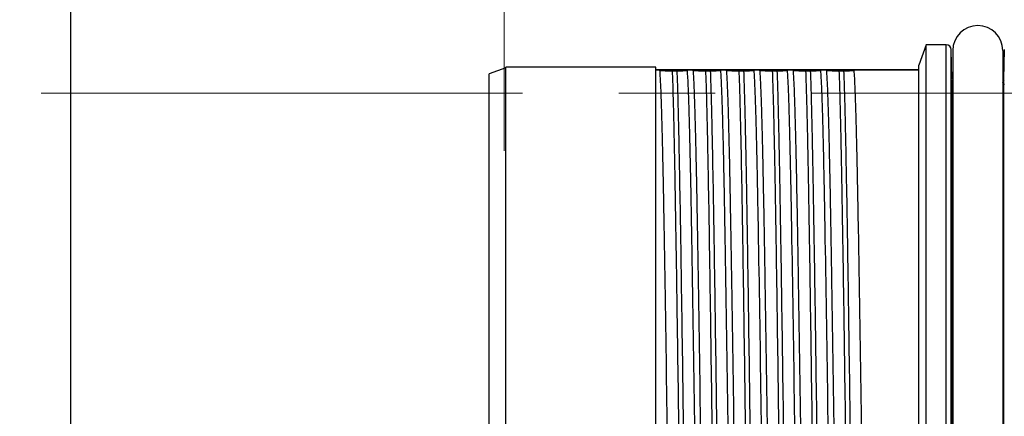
# Model space of a CAD drawing. Header units: millimetres. Extents: x 0 to 1071, y 0 to 742.
# Tile 16 of 130: x 456 to 485, y 212 to 224. Entities that reach past the tile are written whole.
import ezdxf

# ---------------------------------------------------------------- set-up
doc = ezdxf.new("R2010")
doc.units = ezdxf.units.MM
doc.header["$LTSCALE"] = 0.454724
doc.linetypes.add('CENTER', pattern=[50.8, 31.75, -6.35, 6.35, -6.35])
for name, color, linetype in [('NoLayerName_001', 7, 'Continuous'), ('NoLayerName_003', 7, 'Continuous'), ('NoLayerName_007', 7, 'Continuous')]:
    doc.layers.add(name, color=color, linetype=linetype)

# ---------------------------------------------------------------- blocks, each defined once
blk = doc.blocks.new('DIM_0002')
at = {"color": 3, "linetype": 'Continuous', "lineweight": 13}
blk.add_arc((59.306, 51.361), 59.306, 300, 210, dxfattribs=at)

msp = doc.modelspace()

# ---------------------------------------------------------------- linework, layer by layer
at = {"layer": 'NoLayerName_001', "color": 7, "linetype": 'Continuous', "lineweight": 25}
msp.add_line((457.461134, 257.936072), (457.461134, 184.856213), dxfattribs=at)
at = {"layer": 'NoLayerName_001', "color": 60, "linetype": 'Continuous', "lineweight": 25}
for p, q in [((483.111134, 222.847446), (482.890022, 222.239946)), ((483.71501, 222.847446), (483.111134, 222.847446)), ((483.71501, 199.947446), (483.71501, 222.847446)), ((483.88817, 221.814957), (483.864959, 222.701372)), ((483.864959, 200.093519), (483.864959, 222.701372)), ((483.911134, 222.672446), (483.911134, 200.122446)), ((485.411134, 222.672446), (485.411134, 200.122446)), ((485.457309, 222.701372), (485.434097, 221.814957)), ((470.511134, 222.157446), (470.011134, 221.975461)), ((475.011134, 222.172446), (470.511134, 222.172446)), ((475.011134, 200.622446), (475.011134, 222.172446)), ((482.890022, 222.097446), (475.011134, 222.097446)), ((475.121826, 222.08132), (475.011134, 222.08132)), ((475.499726, 222.06125), (475.640614, 222.06125)), ((476.121826, 222.08132), (475.954957, 222.08132)), ((476.499726, 222.06125), (476.640614, 222.06125)), ((477.121826, 222.08132), (476.954957, 222.08132)), ((477.499726, 222.06125), (477.640614, 222.06125)), ((478.121826, 222.08132), (477.954957, 222.08132)), ((478.499726, 222.06125), (478.640614, 222.06125)), ((479.121826, 222.08132), (478.954957, 222.08132)), ((479.499726, 222.06125), (479.640614, 222.06125)), ((480.121826, 222.08132), (479.954957, 222.08132)), ((480.499726, 222.06125), (480.640614, 222.06125)), ((482.890022, 222.08132), (480.954957, 222.08132)), ((482.890022, 200.555033), (482.890022, 222.239858)), ((483.886507, 221.793551), (483.883742, 221.79359)), ((483.888731, 221.793519), (483.886507, 221.793551)), ((485.438526, 221.79359), (485.433536, 221.793519)), ((483.881531, 221.672506), (483.881531, 201.122385)), ((485.440737, 201.122385), (485.440737, 221.672506))]:
    msp.add_line(p, q, dxfattribs=at)
at = {"layer": 'NoLayerName_001', "color": 4, "linetype": 'CENTER', "lineweight": 13}
msp.add_line((540.315556, 221.397446), (447.461134, 221.397446), dxfattribs=at)
at = {"layer": 'NoLayerName_001', "color": 60, "linetype": 'Continuous', "lineweight": 25}
for centre, radius, start, end in [((484.661134, 222.672446), 0.75, 0, 180), ((483.71501, 222.697446), 0.15, 1.4999788, 90), ((484.038679, 221.797446), 0.15, 181.5, 211.3022605), ((485.283588, 221.797446), 0.15, 328.6977395, 358.5)]:
    msp.add_arc(centre, radius, start, end, dxfattribs=at)
for points, knots in [([(475.121826, 222.08132), (475.127109, 222.002335), (475.138881, 221.844438), (475.149314, 221.607167), (475.159113, 221.369891), (475.16739, 221.132549), (475.177272, 220.816055), (475.188306, 220.4204), (475.200191, 219.945583), (475.212835, 219.391601), (475.229289, 218.600163), (475.252912, 217.333807), (475.326438, 212.901406), (475.381723, 208.468712), (475.455288, 204.432174), (475.472862, 203.561582), (475.486968, 202.928451), (475.498825, 202.453633), (475.507422, 202.137104), (475.514304, 201.899719), (475.52187, 201.662359), (475.530143, 201.425021), (475.539972, 201.187743), (475.549964, 200.950441), (475.561974, 200.792551), (475.56731, 200.713572)], [0, 0, 0, 0, 0.237481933, 0.47496385, 0.712443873, 0.94992808, 1.187415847, 1.662386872, 2.137350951, 2.612314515, 3.324762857, 4.512177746, 6.412038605, 16.623790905, 17.811203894, 18.523652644, 19.236099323, 19.711064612, 19.94855002, 20.186035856, 20.42351776, 20.660993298, 20.898473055, 21.135979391, 21.373458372, 21.373458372, 21.373458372, 21.373458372]), ([(475.121826, 222.08132), (475.128114, 222.080828), (475.140689, 222.079821), (475.159561, 222.078449), (475.178439, 222.07715), (475.197323, 222.075929), (475.216211, 222.074773), (475.235102, 222.073674), (475.260295, 222.072273), (475.29179, 222.070615), (475.329589, 222.068724), (475.367392, 222.066927), (475.405198, 222.065217), (475.449308, 222.063298), (475.48082, 222.06203), (475.499726, 222.06125)], [0, 0, 0, 0, 0.0189222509, 0.0378444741, 0.0567669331, 0.0756897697, 0.0946130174, 0.1135366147, 0.1324604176, 0.1703077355, 0.2081538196, 0.2459989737, 0.2838435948, 0.3216880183, 0.3784548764, 0.3784548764, 0.3784548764, 0.3784548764]), ([(475.499726, 222.06125), (475.503581, 221.951927), (475.51172, 221.733294), (475.52136, 221.405258), (475.533297, 220.967855), (475.546362, 220.421053), (475.562697, 219.655488), (475.583476, 218.561772), (475.614847, 216.702384), (475.679588, 212.327211), (475.734194, 208.061291), (475.794121, 204.451876), (475.812301, 203.467522), (475.827874, 202.701942), (475.840231, 202.155122), (475.85097, 201.717684), (475.85981, 201.389626), (475.869599, 201.061594), (475.877772, 200.842963), (475.881653, 200.733641)], [0, 0, 0, 0, 0.328173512, 0.656349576, 0.984525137, 1.640872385, 2.297219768, 3.281741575, 4.922609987, 7.876174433, 16.40869174, 17.721388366, 18.705907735, 19.362253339, 20.018603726, 20.346782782, 20.674961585, 21.003136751, 21.3313094, 21.3313094, 21.3313094, 21.3313094]), ([(475.640614, 222.06125), (475.651103, 222.061738), (475.672081, 222.062699), (475.703544, 222.064236), (475.735003, 222.065843), (475.766458, 222.067537), (475.79791, 222.069323), (475.824117, 222.070897), (475.845081, 222.072211), (475.860801, 222.073241), (475.876517, 222.074332), (475.892226, 222.075501), (475.907927, 222.076763), (475.923618, 222.078142), (475.939298, 222.079631), (475.949736, 222.080769), (475.954957, 222.08132)], [0, 0, 0, 0, 0.0315004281, 0.0630000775, 0.0944997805, 0.1260004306, 0.1575029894, 0.189008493, 0.2047625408, 0.2205167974, 0.2362705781, 0.2520233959, 0.2677750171, 0.283525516, 0.2992753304, 0.3150253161, 0.3150253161, 0.3150253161, 0.3150253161]), ([(475.640614, 222.06125), (475.644469, 221.951927), (475.652608, 221.733294), (475.662248, 221.405258), (475.674185, 220.967855), (475.68725, 220.421053), (475.703586, 219.655488), (475.724364, 218.561772), (475.755735, 216.702384), (475.820476, 212.327211), (475.875082, 208.061291), (475.935009, 204.451876), (475.953189, 203.467522), (475.968763, 202.701942), (475.981119, 202.155122), (475.991858, 201.717684), (476.000698, 201.389626), (476.010487, 201.061594), (476.01866, 200.842963), (476.022541, 200.733641)], [0, 0, 0, 0, 0.328173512, 0.656349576, 0.984525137, 1.640872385, 2.297219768, 3.281741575, 4.922609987, 7.876174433, 16.40869174, 17.721388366, 18.705907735, 19.362253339, 20.018603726, 20.346782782, 20.674961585, 21.003136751, 21.3313094, 21.3313094, 21.3313094, 21.3313094]), ([(476.400442, 200.713572), (476.395158, 200.792556), (476.383387, 200.950453), (476.372953, 201.187725), (476.363154, 201.425), (476.354878, 201.662343), (476.344995, 201.978836), (476.333962, 202.374491), (476.322076, 202.849309), (476.309432, 203.40329), (476.292979, 204.194729), (476.269356, 205.461084), (476.195829, 209.893486), (476.140544, 214.326179), (476.066979, 218.362717), (476.049406, 219.23331), (476.0353, 219.86644), (476.023443, 220.341258), (476.014846, 220.657787), (476.007964, 220.895172), (476.000397, 221.132533), (475.992125, 221.36987), (475.982295, 221.607149), (475.972304, 221.84445), (475.960293, 222.00234), (475.954957, 222.08132)], [0, 0, 0, 0, 0.237481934, 0.47496385, 0.712443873, 0.94992808, 1.187415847, 1.662386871, 2.13735095, 2.612314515, 3.324762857, 4.512177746, 6.412038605, 16.623790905, 17.811203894, 18.523652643, 19.236099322, 19.711064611, 19.948550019, 20.186035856, 20.42351776, 20.660993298, 20.898473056, 21.135979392, 21.373458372, 21.373458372, 21.373458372, 21.373458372]), ([(476.121826, 222.08132), (476.127109, 222.002335), (476.138881, 221.844438), (476.149314, 221.607167), (476.159113, 221.369891), (476.16739, 221.132549), (476.177272, 220.816055), (476.188306, 220.4204), (476.200191, 219.945583), (476.212835, 219.391601), (476.229289, 218.600163), (476.252912, 217.333807), (476.326438, 212.901406), (476.381723, 208.468712), (476.455288, 204.432174), (476.472862, 203.561582), (476.486968, 202.928451), (476.498825, 202.453633), (476.507422, 202.137104), (476.514304, 201.899719), (476.52187, 201.662359), (476.530143, 201.425021), (476.539972, 201.187743), (476.549964, 200.950441), (476.561974, 200.792551), (476.56731, 200.713572)], [0, 0, 0, 0, 0.237481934, 0.474963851, 0.712443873, 0.94992808, 1.187415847, 1.662386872, 2.137350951, 2.612314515, 3.324762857, 4.512177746, 6.412038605, 16.623790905, 17.811203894, 18.523652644, 19.236099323, 19.711064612, 19.94855002, 20.186035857, 20.42351776, 20.660993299, 20.898473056, 21.135979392, 21.373458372, 21.373458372, 21.373458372, 21.373458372]), ([(476.121826, 222.08132), (476.128114, 222.080828), (476.140689, 222.079821), (476.159561, 222.078449), (476.178439, 222.07715), (476.197323, 222.075929), (476.216211, 222.074773), (476.235102, 222.073674), (476.260295, 222.072273), (476.29179, 222.070615), (476.329589, 222.068724), (476.367392, 222.066927), (476.405198, 222.065217), (476.449308, 222.063298), (476.48082, 222.06203), (476.499726, 222.06125)], [0, 0, 0, 0, 0.0189222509, 0.0378444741, 0.0567669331, 0.0756897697, 0.0946130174, 0.1135366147, 0.1324604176, 0.1703077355, 0.2081538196, 0.2459989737, 0.2838435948, 0.3216880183, 0.3784548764, 0.3784548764, 0.3784548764, 0.3784548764]), ([(476.499726, 222.06125), (476.503581, 221.951927), (476.51172, 221.733294), (476.52136, 221.405258), (476.533297, 220.967855), (476.546362, 220.421053), (476.562697, 219.655488), (476.583476, 218.561772), (476.614847, 216.702384), (476.679588, 212.327211), (476.734194, 208.061291), (476.794121, 204.451876), (476.812301, 203.467522), (476.827874, 202.701942), (476.840231, 202.155122), (476.85097, 201.717684), (476.85981, 201.389626), (476.869599, 201.061594), (476.877772, 200.842963), (476.881653, 200.733641)], [0, 0, 0, 0, 0.328173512, 0.656349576, 0.984525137, 1.640872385, 2.297219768, 3.281741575, 4.922609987, 7.876174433, 16.40869174, 17.721388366, 18.705907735, 19.362253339, 20.018603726, 20.346782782, 20.674961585, 21.003136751, 21.3313094, 21.3313094, 21.3313094, 21.3313094]), ([(476.640614, 222.06125), (476.651103, 222.061738), (476.672081, 222.062699), (476.703544, 222.064236), (476.735003, 222.065843), (476.766458, 222.067537), (476.79791, 222.069323), (476.824117, 222.070897), (476.845081, 222.072211), (476.860801, 222.073241), (476.876517, 222.074332), (476.892226, 222.075501), (476.907927, 222.076763), (476.923618, 222.078142), (476.939298, 222.079631), (476.949736, 222.080769), (476.954957, 222.08132)], [0, 0, 0, 0, 0.0315004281, 0.0630000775, 0.0944997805, 0.1260004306, 0.1575029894, 0.189008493, 0.2047625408, 0.2205167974, 0.2362705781, 0.2520233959, 0.2677750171, 0.283525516, 0.2992753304, 0.3150253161, 0.3150253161, 0.3150253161, 0.3150253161]), ([(476.640614, 222.06125), (476.644469, 221.951927), (476.652608, 221.733294), (476.662248, 221.405258), (476.674185, 220.967855), (476.68725, 220.421053), (476.703586, 219.655488), (476.724364, 218.561772), (476.755735, 216.702384), (476.820476, 212.327211), (476.875082, 208.061291), (476.935009, 204.451876), (476.953189, 203.467522), (476.968763, 202.701942), (476.981119, 202.155122), (476.991858, 201.717684), (477.000698, 201.389626), (477.010487, 201.061594), (477.01866, 200.842963), (477.022541, 200.733641)], [0, 0, 0, 0, 0.328173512, 0.656349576, 0.984525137, 1.640872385, 2.297219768, 3.281741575, 4.922609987, 7.876174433, 16.40869174, 17.721388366, 18.705907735, 19.362253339, 20.018603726, 20.346782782, 20.674961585, 21.003136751, 21.3313094, 21.3313094, 21.3313094, 21.3313094]), ([(477.400442, 200.713572), (477.395158, 200.792556), (477.383387, 200.950453), (477.372953, 201.187725), (477.363154, 201.425), (477.354878, 201.662343), (477.344995, 201.978836), (477.333962, 202.374491), (477.322076, 202.849309), (477.309432, 203.40329), (477.292979, 204.194729), (477.269356, 205.461084), (477.195829, 209.893486), (477.140544, 214.326179), (477.066979, 218.362717), (477.049406, 219.23331), (477.0353, 219.86644), (477.023443, 220.341258), (477.014846, 220.657787), (477.007964, 220.895172), (477.000397, 221.132533), (476.992125, 221.36987), (476.982295, 221.607149), (476.972304, 221.84445), (476.960293, 222.00234), (476.954957, 222.08132)], [0, 0, 0, 0, 0.237481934, 0.474963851, 0.712443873, 0.94992808, 1.187415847, 1.662386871, 2.13735095, 2.612314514, 3.324762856, 4.512177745, 6.412038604, 16.623790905, 17.811203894, 18.523652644, 19.236099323, 19.711064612, 19.94855002, 20.186035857, 20.42351776, 20.660993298, 20.898473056, 21.135979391, 21.373458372, 21.373458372, 21.373458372, 21.373458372]), ([(477.121826, 222.08132), (477.127109, 222.002335), (477.138881, 221.844438), (477.149314, 221.607167), (477.159113, 221.369891), (477.16739, 221.132549), (477.177272, 220.816055), (477.188306, 220.4204), (477.200191, 219.945583), (477.212835, 219.391601), (477.229289, 218.600163), (477.252912, 217.333807), (477.326438, 212.901406), (477.381723, 208.468712), (477.455288, 204.432174), (477.472862, 203.561582), (477.486968, 202.928451), (477.498825, 202.453633), (477.507422, 202.137104), (477.514304, 201.899719), (477.52187, 201.662359), (477.530143, 201.425021), (477.539972, 201.187743), (477.549964, 200.950441), (477.561974, 200.792551), (477.56731, 200.713572)], [0, 0, 0, 0, 0.237481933, 0.47496385, 0.712443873, 0.94992808, 1.187415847, 1.662386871, 2.13735095, 2.612314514, 3.324762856, 4.512177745, 6.412038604, 16.623790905, 17.811203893, 18.523652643, 19.236099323, 19.711064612, 19.94855002, 20.186035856, 20.42351776, 20.660993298, 20.898473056, 21.135979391, 21.373458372, 21.373458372, 21.373458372, 21.373458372]), ([(477.121826, 222.08132), (477.128114, 222.080828), (477.140689, 222.079821), (477.159561, 222.078449), (477.178439, 222.07715), (477.197323, 222.075929), (477.216211, 222.074773), (477.235102, 222.073674), (477.260295, 222.072273), (477.29179, 222.070615), (477.329589, 222.068724), (477.367392, 222.066927), (477.405198, 222.065217), (477.449308, 222.063298), (477.48082, 222.06203), (477.499726, 222.06125)], [0, 0, 0, 0, 0.0189222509, 0.0378444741, 0.0567669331, 0.0756897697, 0.0946130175, 0.1135366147, 0.1324604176, 0.1703077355, 0.2081538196, 0.2459989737, 0.2838435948, 0.3216880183, 0.3784548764, 0.3784548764, 0.3784548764, 0.3784548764]), ([(477.499726, 222.06125), (477.503581, 221.951927), (477.51172, 221.733294), (477.52136, 221.405258), (477.533297, 220.967855), (477.546362, 220.421053), (477.562697, 219.655488), (477.583476, 218.561772), (477.614847, 216.702384), (477.679588, 212.327211), (477.734194, 208.061291), (477.794121, 204.451876), (477.812301, 203.467522), (477.827874, 202.701942), (477.840231, 202.155122), (477.85097, 201.717684), (477.85981, 201.389626), (477.869599, 201.061594), (477.877772, 200.842963), (477.881653, 200.733641)], [0, 0, 0, 0, 0.328173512, 0.656349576, 0.984525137, 1.640872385, 2.297219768, 3.281741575, 4.922609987, 7.876174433, 16.40869174, 17.721388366, 18.705907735, 19.362253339, 20.018603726, 20.346782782, 20.674961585, 21.003136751, 21.3313094, 21.3313094, 21.3313094, 21.3313094]), ([(477.640614, 222.06125), (477.651103, 222.061738), (477.672081, 222.062699), (477.703544, 222.064236), (477.735003, 222.065843), (477.766458, 222.067537), (477.79791, 222.069323), (477.824117, 222.070897), (477.845081, 222.072211), (477.860801, 222.073241), (477.876517, 222.074332), (477.892226, 222.075501), (477.907927, 222.076763), (477.923618, 222.078142), (477.939298, 222.079631), (477.949736, 222.080769), (477.954957, 222.08132)], [0, 0, 0, 0, 0.0315004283, 0.063000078, 0.0944997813, 0.1260004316, 0.1575029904, 0.1890084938, 0.2047625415, 0.2205167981, 0.2362705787, 0.2520233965, 0.2677750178, 0.2835255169, 0.2992753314, 0.3150253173, 0.3150253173, 0.3150253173, 0.3150253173]), ([(477.640614, 222.06125), (477.644469, 221.951927), (477.652608, 221.733294), (477.662248, 221.405258), (477.674185, 220.967855), (477.68725, 220.421053), (477.703586, 219.655488), (477.724364, 218.561772), (477.755735, 216.702384), (477.820476, 212.327211), (477.875082, 208.061291), (477.935009, 204.451876), (477.953189, 203.467522), (477.968763, 202.701942), (477.981119, 202.155122), (477.991858, 201.717684), (478.000698, 201.389626), (478.010487, 201.061594), (478.01866, 200.842963), (478.022541, 200.733641)], [0, 0, 0, 0, 0.328173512, 0.656349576, 0.984525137, 1.640872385, 2.297219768, 3.281741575, 4.922609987, 7.876174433, 16.40869174, 17.721388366, 18.705907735, 19.362253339, 20.018603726, 20.346782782, 20.674961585, 21.003136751, 21.3313094, 21.3313094, 21.3313094, 21.3313094]), ([(478.400442, 200.713572), (478.395158, 200.792556), (478.383387, 200.950453), (478.372953, 201.187725), (478.363154, 201.425), (478.354878, 201.662343), (478.344995, 201.978836), (478.333962, 202.374491), (478.322076, 202.849309), (478.309432, 203.40329), (478.292979, 204.194729), (478.269356, 205.461084), (478.195829, 209.893486), (478.140544, 214.326179), (478.066979, 218.362717), (478.049406, 219.23331), (478.0353, 219.86644), (478.023443, 220.341258), (478.014846, 220.657787), (478.007964, 220.895172), (478.000397, 221.132533), (477.992125, 221.36987), (477.982295, 221.607149), (477.972304, 221.84445), (477.960293, 222.00234), (477.954957, 222.08132)], [0, 0, 0, 0, 0.237481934, 0.47496385, 0.712443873, 0.94992808, 1.187415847, 1.662386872, 2.137350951, 2.612314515, 3.324762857, 4.512177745, 6.412038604, 16.623790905, 17.811203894, 18.523652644, 19.236099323, 19.711064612, 19.94855002, 20.186035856, 20.42351776, 20.660993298, 20.898473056, 21.135979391, 21.373458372, 21.373458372, 21.373458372, 21.373458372]), ([(478.121826, 222.08132), (478.127109, 222.002335), (478.138881, 221.844438), (478.149314, 221.607167), (478.159113, 221.369891), (478.16739, 221.132549), (478.177272, 220.816055), (478.188306, 220.4204), (478.200191, 219.945583), (478.212835, 219.391601), (478.229289, 218.600163), (478.252912, 217.333807), (478.326438, 212.901406), (478.381723, 208.468712), (478.455288, 204.432174), (478.472862, 203.561582), (478.486968, 202.928451), (478.498825, 202.453633), (478.507422, 202.137104), (478.514304, 201.899719), (478.52187, 201.662359), (478.530143, 201.425021), (478.539972, 201.187743), (478.549964, 200.950441), (478.561974, 200.792551), (478.56731, 200.713572)], [0, 0, 0, 0, 0.237481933, 0.47496385, 0.712443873, 0.94992808, 1.187415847, 1.662386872, 2.137350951, 2.612314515, 3.324762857, 4.512177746, 6.412038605, 16.623790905, 17.811203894, 18.523652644, 19.236099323, 19.711064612, 19.94855002, 20.186035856, 20.42351776, 20.660993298, 20.898473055, 21.135979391, 21.373458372, 21.373458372, 21.373458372, 21.373458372]), ([(478.121826, 222.08132), (478.128114, 222.080828), (478.140689, 222.079821), (478.159561, 222.078449), (478.178439, 222.07715), (478.197323, 222.075929), (478.216211, 222.074773), (478.235102, 222.073674), (478.260295, 222.072273), (478.29179, 222.070615), (478.329589, 222.068724), (478.367392, 222.066927), (478.405198, 222.065217), (478.449308, 222.063298), (478.48082, 222.06203), (478.499726, 222.06125)], [0, 0, 0, 0, 0.0189222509, 0.0378444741, 0.0567669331, 0.0756897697, 0.0946130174, 0.1135366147, 0.1324604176, 0.1703077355, 0.2081538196, 0.2459989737, 0.2838435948, 0.3216880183, 0.3784548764, 0.3784548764, 0.3784548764, 0.3784548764]), ([(478.499726, 222.06125), (478.503581, 221.951927), (478.51172, 221.733294), (478.52136, 221.405258), (478.533297, 220.967855), (478.546362, 220.421053), (478.562697, 219.655488), (478.583476, 218.561772), (478.614847, 216.702384), (478.679588, 212.327211), (478.734194, 208.061291), (478.794121, 204.451876), (478.812301, 203.467522), (478.827874, 202.701942), (478.840231, 202.155122), (478.85097, 201.717684), (478.85981, 201.389626), (478.869599, 201.061594), (478.877772, 200.842963), (478.881653, 200.733641)], [0, 0, 0, 0, 0.328173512, 0.656349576, 0.984525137, 1.640872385, 2.297219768, 3.281741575, 4.922609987, 7.876174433, 16.40869174, 17.721388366, 18.705907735, 19.362253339, 20.018603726, 20.346782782, 20.674961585, 21.003136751, 21.3313094, 21.3313094, 21.3313094, 21.3313094]), ([(478.640614, 222.06125), (478.651103, 222.061738), (478.672081, 222.062699), (478.703544, 222.064236), (478.735003, 222.065843), (478.766458, 222.067537), (478.79791, 222.069323), (478.824117, 222.070897), (478.845081, 222.072211), (478.860801, 222.073241), (478.876517, 222.074332), (478.892226, 222.075501), (478.907927, 222.076763), (478.923618, 222.078142), (478.939298, 222.079631), (478.949736, 222.080769), (478.954957, 222.08132)], [0, 0, 0, 0, 0.0315004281, 0.0630000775, 0.0944997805, 0.1260004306, 0.1575029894, 0.189008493, 0.2047625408, 0.2205167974, 0.2362705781, 0.2520233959, 0.2677750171, 0.283525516, 0.2992753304, 0.3150253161, 0.3150253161, 0.3150253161, 0.3150253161]), ([(478.640614, 222.06125), (478.644469, 221.951927), (478.652608, 221.733294), (478.662248, 221.405258), (478.674185, 220.967855), (478.68725, 220.421053), (478.703586, 219.655488), (478.724364, 218.561772), (478.755735, 216.702384), (478.820476, 212.327211), (478.875082, 208.061291), (478.935009, 204.451876), (478.953189, 203.467522), (478.968763, 202.701942), (478.981119, 202.155122), (478.991858, 201.717684), (479.000698, 201.389626), (479.010487, 201.061594), (479.01866, 200.842963), (479.022541, 200.733641)], [0, 0, 0, 0, 0.328173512, 0.656349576, 0.984525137, 1.640872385, 2.297219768, 3.281741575, 4.922609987, 7.876174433, 16.40869174, 17.721388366, 18.705907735, 19.362253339, 20.018603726, 20.346782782, 20.674961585, 21.003136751, 21.3313094, 21.3313094, 21.3313094, 21.3313094]), ([(479.400442, 200.713572), (479.395158, 200.792556), (479.383387, 200.950453), (479.372953, 201.187725), (479.363154, 201.425), (479.354878, 201.662343), (479.344995, 201.978836), (479.333962, 202.374491), (479.322076, 202.849309), (479.309432, 203.40329), (479.292979, 204.194729), (479.269356, 205.461084), (479.195829, 209.893486), (479.140544, 214.326179), (479.066979, 218.362717), (479.049406, 219.23331), (479.0353, 219.86644), (479.023443, 220.341258), (479.014846, 220.657787), (479.007964, 220.895172), (479.000397, 221.132533), (478.992125, 221.36987), (478.982295, 221.607149), (478.972304, 221.84445), (478.960293, 222.00234), (478.954957, 222.08132)], [0, 0, 0, 0, 0.237481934, 0.47496385, 0.712443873, 0.94992808, 1.187415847, 1.662386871, 2.13735095, 2.612314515, 3.324762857, 4.512177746, 6.412038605, 16.623790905, 17.811203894, 18.523652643, 19.236099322, 19.711064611, 19.948550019, 20.186035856, 20.42351776, 20.660993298, 20.898473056, 21.135979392, 21.373458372, 21.373458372, 21.373458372, 21.373458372]), ([(479.121826, 222.08132), (479.127109, 222.002335), (479.138881, 221.844438), (479.149314, 221.607167), (479.159113, 221.369891), (479.16739, 221.132549), (479.177272, 220.816055), (479.188306, 220.4204), (479.200191, 219.945583), (479.212835, 219.391601), (479.229289, 218.600163), (479.252912, 217.333807), (479.326438, 212.901406), (479.381723, 208.468712), (479.455288, 204.432174), (479.472862, 203.561582), (479.486968, 202.928451), (479.498825, 202.453633), (479.507422, 202.137104), (479.514304, 201.899719), (479.52187, 201.662359), (479.530143, 201.425021), (479.539972, 201.187743), (479.549964, 200.950441), (479.561974, 200.792551), (479.56731, 200.713572)], [0, 0, 0, 0, 0.237481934, 0.474963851, 0.712443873, 0.94992808, 1.187415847, 1.662386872, 2.137350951, 2.612314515, 3.324762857, 4.512177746, 6.412038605, 16.623790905, 17.811203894, 18.523652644, 19.236099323, 19.711064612, 19.94855002, 20.186035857, 20.42351776, 20.660993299, 20.898473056, 21.135979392, 21.373458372, 21.373458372, 21.373458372, 21.373458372]), ([(479.121826, 222.08132), (479.128114, 222.080828), (479.140689, 222.079821), (479.159561, 222.078449), (479.178439, 222.07715), (479.197323, 222.075929), (479.216211, 222.074773), (479.235102, 222.073674), (479.260295, 222.072273), (479.29179, 222.070615), (479.329589, 222.068724), (479.367392, 222.066927), (479.405198, 222.065217), (479.449308, 222.063298), (479.48082, 222.06203), (479.499726, 222.06125)], [0, 0, 0, 0, 0.0189222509, 0.0378444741, 0.0567669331, 0.0756897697, 0.0946130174, 0.1135366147, 0.1324604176, 0.1703077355, 0.2081538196, 0.2459989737, 0.2838435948, 0.3216880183, 0.3784548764, 0.3784548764, 0.3784548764, 0.3784548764]), ([(479.499726, 222.06125), (479.503581, 221.951927), (479.51172, 221.733294), (479.52136, 221.405258), (479.533297, 220.967855), (479.546362, 220.421053), (479.562697, 219.655488), (479.583476, 218.561772), (479.614847, 216.702384), (479.679588, 212.327211), (479.734194, 208.061291), (479.794121, 204.451876), (479.812301, 203.467522), (479.827874, 202.701942), (479.840231, 202.155122), (479.85097, 201.717684), (479.85981, 201.389626), (479.869599, 201.061594), (479.877772, 200.842963), (479.881653, 200.733641)], [0, 0, 0, 0, 0.328173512, 0.656349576, 0.984525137, 1.640872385, 2.297219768, 3.281741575, 4.922609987, 7.876174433, 16.40869174, 17.721388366, 18.705907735, 19.362253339, 20.018603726, 20.346782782, 20.674961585, 21.003136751, 21.3313094, 21.3313094, 21.3313094, 21.3313094]), ([(479.640614, 222.06125), (479.651103, 222.061738), (479.672081, 222.062699), (479.703544, 222.064236), (479.735003, 222.065843), (479.766458, 222.067537), (479.79791, 222.069323), (479.824117, 222.070897), (479.845081, 222.072211), (479.860801, 222.073241), (479.876517, 222.074332), (479.892226, 222.075501), (479.907927, 222.076763), (479.923618, 222.078142), (479.939298, 222.079631), (479.949736, 222.080769), (479.954957, 222.08132)], [0, 0, 0, 0, 0.0315004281, 0.0630000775, 0.0944997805, 0.1260004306, 0.1575029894, 0.189008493, 0.2047625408, 0.2205167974, 0.2362705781, 0.2520233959, 0.2677750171, 0.283525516, 0.2992753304, 0.3150253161, 0.3150253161, 0.3150253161, 0.3150253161]), ([(479.640614, 222.06125), (479.644469, 221.951927), (479.652608, 221.733294), (479.662248, 221.405258), (479.674185, 220.967855), (479.68725, 220.421053), (479.703586, 219.655488), (479.724364, 218.561772), (479.755735, 216.702384), (479.820476, 212.327211), (479.875082, 208.061291), (479.935009, 204.451876), (479.953189, 203.467522), (479.968763, 202.701942), (479.981119, 202.155122), (479.991858, 201.717684), (480.000698, 201.389626), (480.010487, 201.061594), (480.01866, 200.842963), (480.022541, 200.733641)], [0, 0, 0, 0, 0.328173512, 0.656349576, 0.984525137, 1.640872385, 2.297219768, 3.281741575, 4.922609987, 7.876174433, 16.40869174, 17.721388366, 18.705907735, 19.362253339, 20.018603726, 20.346782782, 20.674961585, 21.003136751, 21.3313094, 21.3313094, 21.3313094, 21.3313094]), ([(480.400442, 200.713572), (480.395158, 200.792556), (480.383387, 200.950453), (480.372953, 201.187725), (480.363154, 201.425), (480.354878, 201.662343), (480.344995, 201.978836), (480.333962, 202.374491), (480.322076, 202.849309), (480.309432, 203.40329), (480.292979, 204.194729), (480.269356, 205.461084), (480.195829, 209.893486), (480.140544, 214.326179), (480.066979, 218.362717), (480.049406, 219.23331), (480.0353, 219.86644), (480.023443, 220.341258), (480.014846, 220.657787), (480.007964, 220.895172), (480.000397, 221.132533), (479.992125, 221.36987), (479.982295, 221.607149), (479.972304, 221.84445), (479.960293, 222.00234), (479.954957, 222.08132)], [0, 0, 0, 0, 0.237481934, 0.474963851, 0.712443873, 0.94992808, 1.187415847, 1.662386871, 2.13735095, 2.612314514, 3.324762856, 4.512177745, 6.412038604, 16.623790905, 17.811203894, 18.523652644, 19.236099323, 19.711064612, 19.94855002, 20.186035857, 20.42351776, 20.660993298, 20.898473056, 21.135979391, 21.373458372, 21.373458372, 21.373458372, 21.373458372]), ([(480.121826, 222.08132), (480.127109, 222.002335), (480.138881, 221.844438), (480.149314, 221.607167), (480.159113, 221.369891), (480.16739, 221.132549), (480.177272, 220.816055), (480.188306, 220.4204), (480.200191, 219.945583), (480.212835, 219.391601), (480.229289, 218.600163), (480.252912, 217.333807), (480.326438, 212.901406), (480.381723, 208.468712), (480.455288, 204.432174), (480.472862, 203.561582), (480.486968, 202.928451), (480.498825, 202.453633), (480.507422, 202.137104), (480.514304, 201.899719), (480.52187, 201.662359), (480.530143, 201.425021), (480.539972, 201.187743), (480.549964, 200.950441), (480.561974, 200.792551), (480.56731, 200.713572)], [0, 0, 0, 0, 0.237481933, 0.47496385, 0.712443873, 0.94992808, 1.187415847, 1.662386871, 2.13735095, 2.612314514, 3.324762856, 4.512177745, 6.412038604, 16.623790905, 17.811203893, 18.523652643, 19.236099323, 19.711064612, 19.94855002, 20.186035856, 20.42351776, 20.660993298, 20.898473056, 21.135979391, 21.373458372, 21.373458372, 21.373458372, 21.373458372]), ([(480.121826, 222.08132), (480.128114, 222.080828), (480.140689, 222.079821), (480.159561, 222.078449), (480.178439, 222.07715), (480.197323, 222.075929), (480.216211, 222.074773), (480.235102, 222.073674), (480.260295, 222.072273), (480.29179, 222.070615), (480.329589, 222.068724), (480.367392, 222.066927), (480.405198, 222.065217), (480.449308, 222.063298), (480.48082, 222.06203), (480.499726, 222.06125)], [0, 0, 0, 0, 0.0189222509, 0.0378444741, 0.0567669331, 0.0756897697, 0.0946130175, 0.1135366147, 0.1324604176, 0.1703077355, 0.2081538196, 0.2459989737, 0.2838435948, 0.3216880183, 0.3784548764, 0.3784548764, 0.3784548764, 0.3784548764]), ([(480.499726, 222.06125), (480.503581, 221.951927), (480.51172, 221.733294), (480.52136, 221.405258), (480.533297, 220.967855), (480.546362, 220.421053), (480.562697, 219.655488), (480.583476, 218.561772), (480.614847, 216.702384), (480.679588, 212.327211), (480.734194, 208.061291), (480.794121, 204.451876), (480.812301, 203.467522), (480.827874, 202.701942), (480.840231, 202.155122), (480.85097, 201.717684), (480.85981, 201.389626), (480.869599, 201.061594), (480.877772, 200.842963), (480.881653, 200.733641)], [0, 0, 0, 0, 0.328173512, 0.656349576, 0.984525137, 1.640872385, 2.297219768, 3.281741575, 4.922609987, 7.876174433, 16.40869174, 17.721388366, 18.705907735, 19.362253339, 20.018603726, 20.346782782, 20.674961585, 21.003136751, 21.3313094, 21.3313094, 21.3313094, 21.3313094]), ([(480.640614, 222.06125), (480.651103, 222.061738), (480.672081, 222.062699), (480.703544, 222.064236), (480.735003, 222.065843), (480.766458, 222.067537), (480.79791, 222.069323), (480.824117, 222.070897), (480.845081, 222.072211), (480.860801, 222.073241), (480.876517, 222.074332), (480.892226, 222.075501), (480.907927, 222.076763), (480.923618, 222.078142), (480.939298, 222.079631), (480.949736, 222.080769), (480.954957, 222.08132)], [0, 0, 0, 0, 0.0315004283, 0.063000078, 0.0944997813, 0.1260004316, 0.1575029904, 0.1890084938, 0.2047625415, 0.2205167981, 0.2362705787, 0.2520233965, 0.2677750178, 0.2835255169, 0.2992753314, 0.3150253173, 0.3150253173, 0.3150253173, 0.3150253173]), ([(480.640614, 222.06125), (480.644469, 221.951927), (480.652608, 221.733294), (480.662248, 221.405258), (480.674185, 220.967855), (480.68725, 220.421053), (480.703586, 219.655488), (480.724364, 218.561772), (480.755735, 216.702384), (480.820476, 212.327211), (480.875082, 208.061291), (480.935009, 204.451876), (480.953189, 203.467522), (480.968763, 202.701942), (480.981119, 202.155122), (480.991858, 201.717684), (481.000698, 201.389626), (481.010487, 201.061594), (481.01866, 200.842963), (481.022541, 200.733641)], [0, 0, 0, 0, 0.328173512, 0.656349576, 0.984525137, 1.640872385, 2.297219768, 3.281741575, 4.922609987, 7.876174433, 16.40869174, 17.721388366, 18.705907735, 19.362253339, 20.018603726, 20.346782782, 20.674961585, 21.003136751, 21.3313094, 21.3313094, 21.3313094, 21.3313094]), ([(481.400442, 200.713572), (481.395158, 200.792556), (481.383387, 200.950453), (481.372953, 201.187725), (481.363154, 201.425), (481.354878, 201.662343), (481.344995, 201.978836), (481.333962, 202.374491), (481.322076, 202.849309), (481.309432, 203.40329), (481.292979, 204.194729), (481.269356, 205.461084), (481.195829, 209.893486), (481.140544, 214.326179), (481.066979, 218.362717), (481.049406, 219.23331), (481.0353, 219.86644), (481.023443, 220.341258), (481.014846, 220.657787), (481.007964, 220.895172), (481.000397, 221.132533), (480.992125, 221.36987), (480.982295, 221.607149), (480.972304, 221.84445), (480.960293, 222.00234), (480.954957, 222.08132)], [0, 0, 0, 0, 0.237481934, 0.47496385, 0.712443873, 0.94992808, 1.187415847, 1.662386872, 2.137350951, 2.612314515, 3.324762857, 4.512177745, 6.412038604, 16.623790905, 17.811203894, 18.523652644, 19.236099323, 19.711064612, 19.94855002, 20.186035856, 20.42351776, 20.660993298, 20.898473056, 21.135979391, 21.373458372, 21.373458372, 21.373458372, 21.373458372]), ([(483.883742, 221.79359), (483.883577, 221.792648), (483.883138, 221.790807), (483.883161, 221.788116), (483.882674, 221.785589), (483.882512, 221.78304), (483.882402, 221.779421), (483.882399, 221.775739), (483.882319, 221.772072), (483.882229, 221.768495), (483.882124, 221.764939), (483.882042, 221.761385), (483.881991, 221.758706), (483.881949, 221.756017), (483.881903, 221.752419), (483.881814, 221.74343), (483.88171, 221.731754), (483.881623, 221.718291), (483.88157, 221.705727), (483.881534, 221.690464), (483.881534, 221.678792), (483.881531, 221.672506)], [0, 0, 0, 0, 0.0028695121, 0.0056469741, 0.0080203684, 0.0105700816, 0.0132979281, 0.0188864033, 0.0216134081, 0.0243001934, 0.0296205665, 0.03228679, 0.0349666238, 0.0376571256, 0.0403552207, 0.0457618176, 0.0646240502, 0.0753849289, 0.0861538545, 0.1023159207, 0.1211719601, 0.1211719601, 0.1211719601, 0.1211719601]), ([(483.883742, 221.79359), (483.88383, 221.791681), (483.88395, 221.787852), (483.884472, 221.782117), (483.885194, 221.776381), (483.886148, 221.77066), (483.88732, 221.764963), (483.88871, 221.759305), (483.890313, 221.753695), (483.892124, 221.748147), (483.89414, 221.742673), (483.896357, 221.737283), (483.898771, 221.731992), (483.901376, 221.726809), (483.904177, 221.721751), (483.907138, 221.716811), (483.909298, 221.713647), (483.910352, 221.712054)], [0, 0, 0, 0, 0.00573154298, 0.01148931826, 0.01727015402, 0.02307044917, 0.02888625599, 0.0347133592, 0.04054735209, 0.04638371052, 0.05221786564, 0.05804527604, 0.06386150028, 0.06966227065, 0.07544356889, 0.08120170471, 0.08693339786, 0.08693339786, 0.08693339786, 0.08693339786]), ([(485.438526, 221.79359), (485.438437, 221.791681), (485.438317, 221.787853), (485.437795, 221.782117), (485.437074, 221.776382), (485.43612, 221.77066), (485.434947, 221.764964), (485.433557, 221.759306), (485.431954, 221.753697), (485.430143, 221.748149), (485.428127, 221.742675), (485.42591, 221.737286), (485.423496, 221.731994), (485.420891, 221.726811), (485.41809, 221.721754), (485.415129, 221.716814), (485.412969, 221.71365), (485.411915, 221.712057)], [0, 0, 0, 0, 0.00573135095, 0.01148893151, 0.01726957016, 0.02306966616, 0.02888527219, 0.03471217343, 0.04054596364, 0.04638211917, 0.05221607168, 0.05804328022, 0.06385930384, 0.06965987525, 0.07544097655, 0.08119891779, 0.08693041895, 0.08693041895, 0.08693041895, 0.08693041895]), ([(485.440737, 221.672506), (485.440732, 221.67969), (485.440733, 221.691362), (485.440694, 221.706625), (485.440644, 221.718291), (485.440557, 221.731754), (485.440453, 221.74343), (485.440365, 221.752419), (485.440318, 221.756017), (485.440277, 221.758706), (485.440226, 221.761385), (485.440122, 221.765834), (485.439986, 221.770299), (485.439869, 221.775739), (485.439865, 221.779421), (485.439755, 221.78304), (485.439594, 221.785589), (485.439106, 221.788116), (485.439129, 221.790807), (485.43869, 221.792648), (485.438526, 221.79359)], [0, 0, 0, 0, 0.0215500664, 0.0350181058, 0.0457870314, 0.0565479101, 0.0754101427, 0.0808167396, 0.0835148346, 0.0862053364, 0.0888851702, 0.0915513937, 0.0995585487, 0.1022855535, 0.1078740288, 0.1106018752, 0.1131515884, 0.1155249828, 0.1183024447, 0.1211719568, 0.1211719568, 0.1211719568, 0.1211719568]), ([(483.881531, 221.672506), (483.881594, 221.671057), (483.881686, 221.668153), (483.882034, 221.663802), (483.882505, 221.659455), (483.883119, 221.655117), (483.883869, 221.650793), (483.884755, 221.64649), (483.885773, 221.642211), (483.886921, 221.637963), (483.888199, 221.633751), (483.889604, 221.62958), (483.891133, 221.625456), (483.892785, 221.621385), (483.894558, 221.617371), (483.89645, 221.61342), (483.898459, 221.609537), (483.900583, 221.605726), (483.902821, 221.601989), (483.905173, 221.59833), (483.907622, 221.594737), (483.90936, 221.592418), (483.910215, 221.591248)], [0, 0, 0, 0, 0.00435260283, 0.00871565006, 0.01308819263, 0.01746910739, 0.02185712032, 0.02625082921, 0.03064872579, 0.03504921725, 0.0394506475, 0.04385131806, 0.04824950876, 0.05264349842, 0.05703158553, 0.06141210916, 0.06578347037, 0.07014500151, 0.07449884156, 0.07884763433, 0.08319394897, 0.08754027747, 0.08754027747, 0.08754027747, 0.08754027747]), ([(485.440737, 221.672506), (485.440673, 221.671057), (485.440581, 221.668153), (485.440233, 221.663802), (485.439763, 221.659455), (485.439148, 221.655117), (485.438398, 221.650793), (485.437513, 221.64649), (485.436495, 221.642211), (485.435346, 221.637963), (485.434068, 221.633751), (485.432664, 221.62958), (485.431134, 221.625456), (485.429482, 221.621385), (485.427709, 221.617371), (485.425817, 221.61342), (485.423809, 221.609537), (485.421684, 221.605726), (485.419447, 221.601989), (485.417094, 221.59833), (485.414645, 221.594737), (485.412908, 221.592418), (485.412052, 221.591248)], [0, 0, 0, 0, 0.004352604, 0.00871565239, 0.01308819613, 0.01746911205, 0.02185712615, 0.02625083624, 0.03064873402, 0.03504922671, 0.03945065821, 0.04385133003, 0.04824952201, 0.05264351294, 0.05703160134, 0.06141212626, 0.06578348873, 0.07014502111, 0.07449886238, 0.07884765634, 0.08319397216, 0.08754030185, 0.08754030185, 0.08754030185, 0.08754030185])]:
    msp.add_open_spline(points, degree=3, knots=knots, dxfattribs=at)
at = {"layer": 'NoLayerName_003', "color": 4, "linetype": 'CENTER', "lineweight": 13}
msp.add_line((470.461134, 219.67264), (470.461134, 254.67264), dxfattribs=at)
at = {"layer": 'NoLayerName_007', "color": 60, "linetype": 'Continuous', "lineweight": 25}
for p, q in [((483.111134, 199.947446), (483.111134, 222.847446)), ((470.511134, 200.622634), (470.511134, 222.172257)), ((470.011134, 200.819616), (470.011134, 221.975276))]:
    msp.add_line(p, q, dxfattribs=at)

# ---------------------------------------------------------------- block references
at = {"layer": 'NoLayerName_001', "color": 3, "linetype": 'Continuous', "lineweight": 13}
msp.add_blockref('DIM_0002', (450.65509, 160.036926), dxfattribs=at)

doc.saveas('drawing.dxf')
